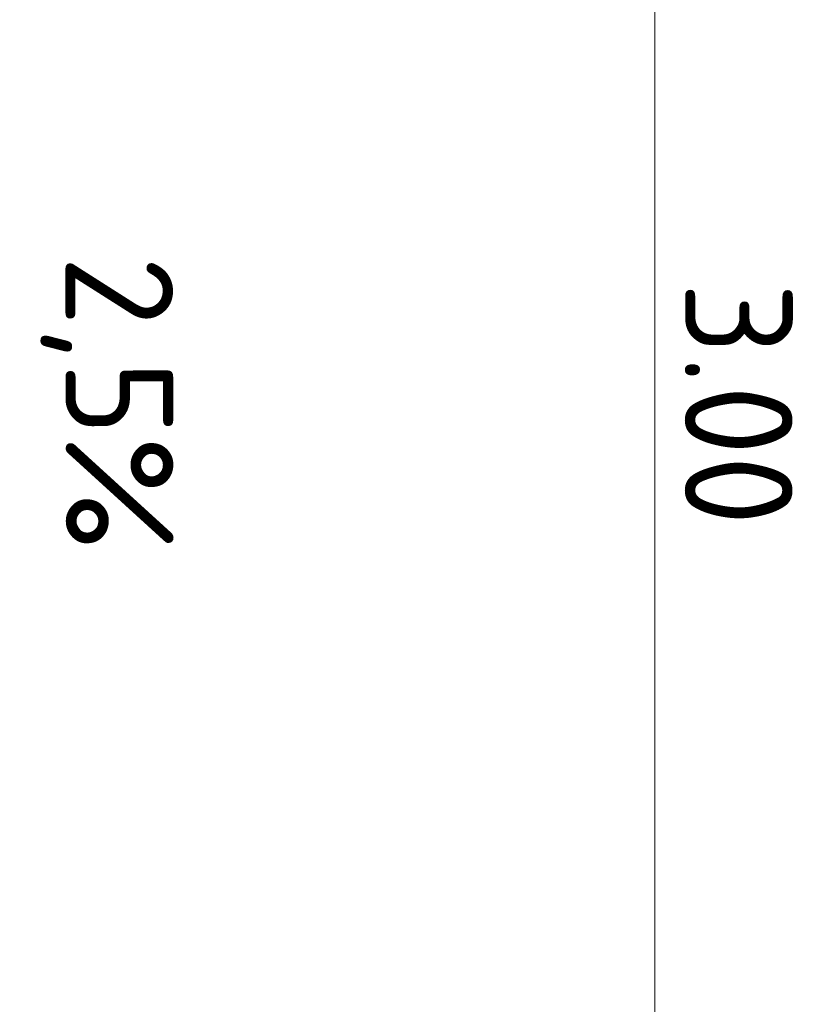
# Model space of a CAD drawing. Header units: metres. Extents: x 232680 to 233262, y 554200 to 554550.
# Tile 124 of 254: x 232761.296 to 232762.213, y 554462.642 to 554463.785. Entities that reach past the tile are written whole.
import ezdxf
from ezdxf.enums import TextEntityAlignment as Align

# ---------------------------------------------------------------- set-up
doc = ezdxf.new("R2010")
doc.units = ezdxf.units.M
doc.layers.get('Defpoints').update_dxf_attribs({"color": 241})
doc.layers.add('N-WE-VH-VERKANTING-T25', color=7, linetype='Continuous', lineweight=18)
doc.layers.add('X-XX-AL-NAP-M', color=7, linetype='Continuous', lineweight=18)
doc.styles.add('NLCS-ISO-ANNOTATIEF-T18', font='NLCS-ISO.ttf', dxfattribs={"height": 1.8})
doc.styles.add('NLCS-ISO-ANNOTATIEF-T25', font='NLCS-ISO.ttf', dxfattribs={"height": 2.5})
doc.dimstyles.new('NLCS-ANNOTATIEF-T25-PIJL', dxfattribs={"dimtxt": 2.5, "dimasz": 2.5, "dimexe": 2, "dimexo": 2, "dimgap": 0.7, "dimtad": 1, "dimzin": 0, "dimdsep": 46, "dimtxsty": 'NLCS-ISO-ANNOTATIEF-T25', "dimcen": 0, "dimdle": 2, "dimclrd": 256, "dimclre": 256, "dimclrt": 256, "dimazin": 0, "dimtfac": 1, "dimtofl": 0, "dimtmove": 1, "dimatfit": 0, "dimfxl": 2, "dimtfillclr": 254, "dimtolj": 1, "dimtzin": 0, "dimlwd": 13, "dimlwe": 9, "dimarcsym": 0})

# ---------------------------------------------------------------- blocks, each defined once
blk = doc.blocks.new('*D20')
at = {"layer": 'Defpoints', "color": 0, "transparency": 16777216}
for p in [(232761.1895, 554464.8383), (232762.033, 554464.8383), (232761.2749, 554461.8395)]:
    blk.add_point(p, dxfattribs=at)
at = {"layer": 'X-XX-AL-NAP-M', "linetype": 'Continuous', "lineweight": 9, "transparency": 16777216}
for p, q in [((232761.2895, 554464.8383), (232762.133, 554464.8383)), ((232761.3749, 554461.8395), (232762.133, 554461.8395))]:
    blk.add_line(p, q, dxfattribs=at)
at = {"layer": 'X-XX-AL-NAP-M', "linetype": 'Continuous', "lineweight": 13, "transparency": 16777216}
blk.add_line((232762.033, 554461.9645), (232762.033, 554464.7133), dxfattribs=at)
at = {"layer": 'X-XX-AL-NAP-M', "transparency": 16777216}
for points in [[(232762.0121, 554464.7133), (232762.0538, 554464.7133), (232762.033, 554464.8383)], [(232762.0121, 554461.9645), (232762.0538, 554461.9645), (232762.033, 554461.8395)]]:
    blk.add_solid(points, dxfattribs=at)
at = {"layer": 'X-XX-AL-NAP-M', "transparency": 16777216, "insert": (232762.1305, 554463.3389), "char_height": 0.125, "attachment_point": 5, "rotation": 270, "style": 'NLCS-ISO-ANNOTATIEF-T25'}
blk.add_mtext('\\A1;3.00', dxfattribs=at)

msp = doc.modelspace()

# ---------------------------------------------------------------- texts
at = {"layer": 'N-WE-VH-VERKANTING-T25', "style": 'NLCS-ISO-ANNOTATIEF-T18'}
msp.add_text('2,5%%%', height=0.125, rotation=270.1085, dxfattribs=at).set_placement((232761.3116, 554463.3397), align=Align.BOTTOM_CENTER)

# ---------------------------------------------------------------- dimensions: what is measured, and where the dimension line sits
at = {"layer": 'X-XX-AL-NAP-M'}
dim = msp.add_linear_dim(base=(232762.033, 554464.8383), p1=(232761.2749, 554461.8395), p2=(232761.1895, 554464.8383), angle=270, dimstyle='NLCS-ANNOTATIEF-T25-PIJL', override={"dimtad": 4, "dimrnd": 0.05}, dxfattribs=at)
dim.commit()
dim.dimension.update_dxf_attribs({"geometry": '*D20', "text_midpoint": (232762.1305, 554463.3389)})

doc.saveas('drawing.dxf')
